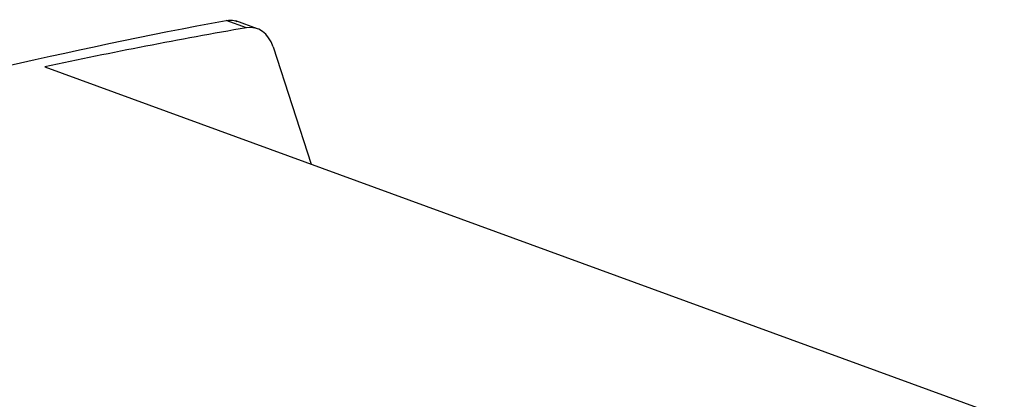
# Model space of a CAD drawing. Header units: millimetres. Extents: x -0.43 to 1.28, y -0.94 to 1.34.
# Tile 112 of 177: x 0.9802 to 1.0908, y -0.4466 to -0.404. Entities that reach past the tile are written whole.
import ezdxf

# ---------------------------------------------------------------- set-up
doc = ezdxf.new("R2010")
doc.units = ezdxf.units.MM

msp = doc.modelspace()

# ---------------------------------------------------------------- linework, layer by layer
at = {"color": 7, "linetype": 'Continuous', "lineweight": 25}
for p, q in [((1.00566, -0.40489), (1.00339, -0.40406)), ((1.00689, -0.40499), (1.00447, -0.4041)), ((1.00865, -0.40702), (1.01294, -0.42019)), ((0.98303, -0.40927), (1.09202, -0.44905))]:
    msp.add_line(p, q, dxfattribs=at)
for centre, major_axis, start_param, end_param in [((0.88147, -1.5671), (0.34549, 1.15052), 0.296566, 0.325683), ((1.00504, -0.4107), (0.00173, 0.00575), 5.575594, 6.579751)]:
    msp.add_ellipse(centre, major_axis=major_axis, ratio=0.613303, start_param=start_param, end_param=end_param, dxfattribs=at)
msp.add_open_spline([(0.8966, -0.43425), (0.93266, -0.42061), (0.96833, -0.41053), (1.00339, -0.40406)], degree=3, dxfattribs=at)
msp.add_open_spline([(1.00339, -0.40406), (1.00371, -0.40402), (1.00413, -0.40396), (1.00447, -0.40414), (1.00456, -0.40418)], degree=3, knots=[0, 0, 0, 0, 0.740252, 1, 1, 1, 1], dxfattribs=at)

doc.saveas('drawing.dxf')
